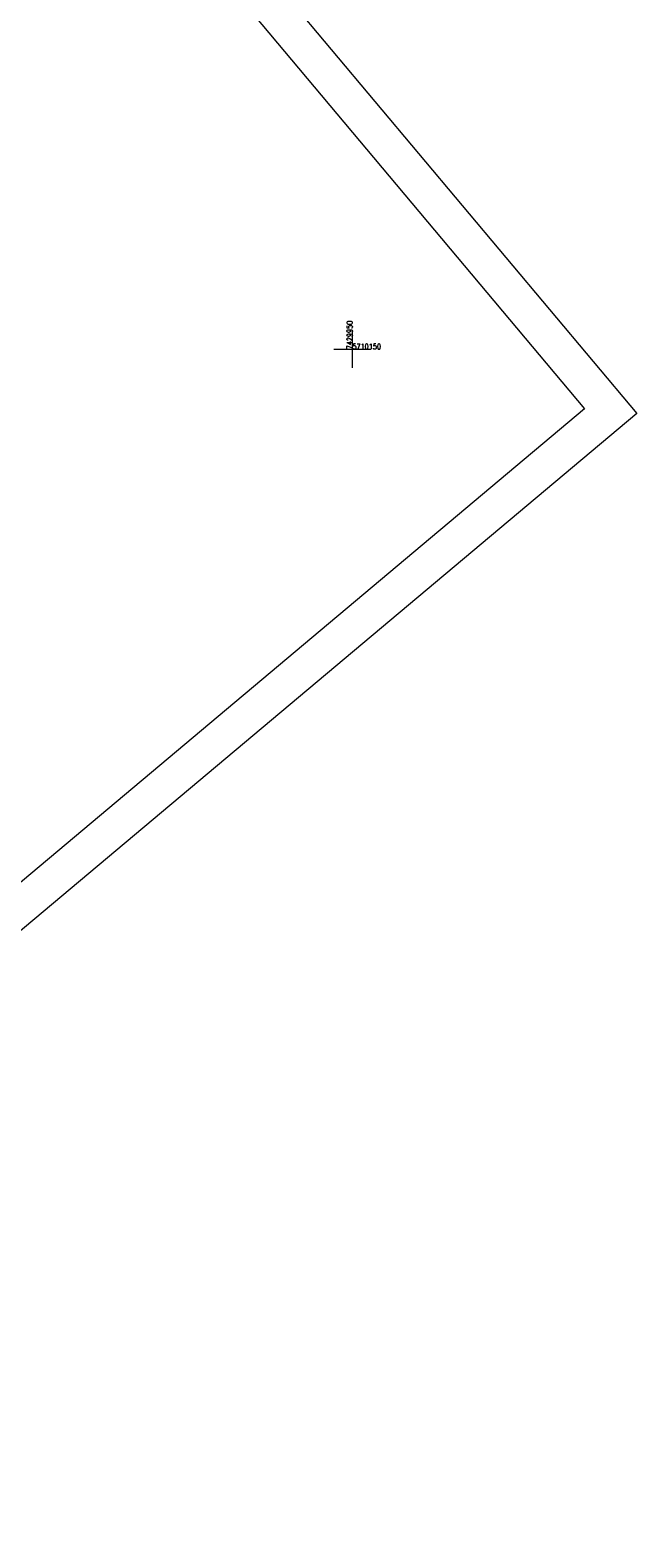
# Model space of a CAD drawing. Header units: metres. Extents: x 7429064 to 7429988, y 5709479 to 5710302.
# Tile 33 of 38: x 7429907 to 7429988, y 5709990 to 5710193. Entities that reach past the tile are written whole.
import ezdxf

# ---------------------------------------------------------------- set-up
doc = ezdxf.new("R2010")
doc.units = ezdxf.units.M
doc.header["$MEASUREMENT"] = 0
doc.linetypes.add('1', pattern=[0])
for name, color, linetype, lineweight in [('arkusz', 250, 'CONTINUOUS', 18), ('KRZYZE_L_0', 7, '1', 18), ('KRZYZE_T_0', 7, 'CONTINUOUS', 18)]:
    doc.layers.add(name, color=color, linetype=linetype, lineweight=lineweight)
doc.styles.get("Standard").update_dxf_attribs({"font": 'Simplex.SHX', "width": 0.75})

msp = doc.modelspace()

# ---------------------------------------------------------------- linework, layer by layer
at = {"layer": 'arkusz', "linetype": 'Continuous'}
for p, q in [((7429853.36, 5710302.21), (7429988.34, 5710141.34)), ((7429852.74, 5710295.17), (7429981.3, 5710141.96)), ((7429988.34, 5710141.34), (7429199.32, 5709479.27)), ((7429981.3, 5710141.96), (7429199.93, 5709486.32))]:
    msp.add_line(p, q, dxfattribs=at)
at = {"layer": 'KRZYZE_L_0', "linetype": '1'}
for p, q in [((7429950, 5710147.5), (7429950, 5710152.5)), ((7429947.5, 5710150), (7429952.5, 5710150))]:
    msp.add_line(p, q, dxfattribs=at)

# ---------------------------------------------------------------- texts
at = {"layer": 'KRZYZE_T_0', "width": 0.7}
msp.add_text('7429950', height=0.75, rotation=90, dxfattribs=at).set_placement((7429950, 5710150))
msp.add_text('5710150', height=0.75, dxfattribs=at).set_placement((7429950, 5710150))

doc.saveas('drawing.dxf')
